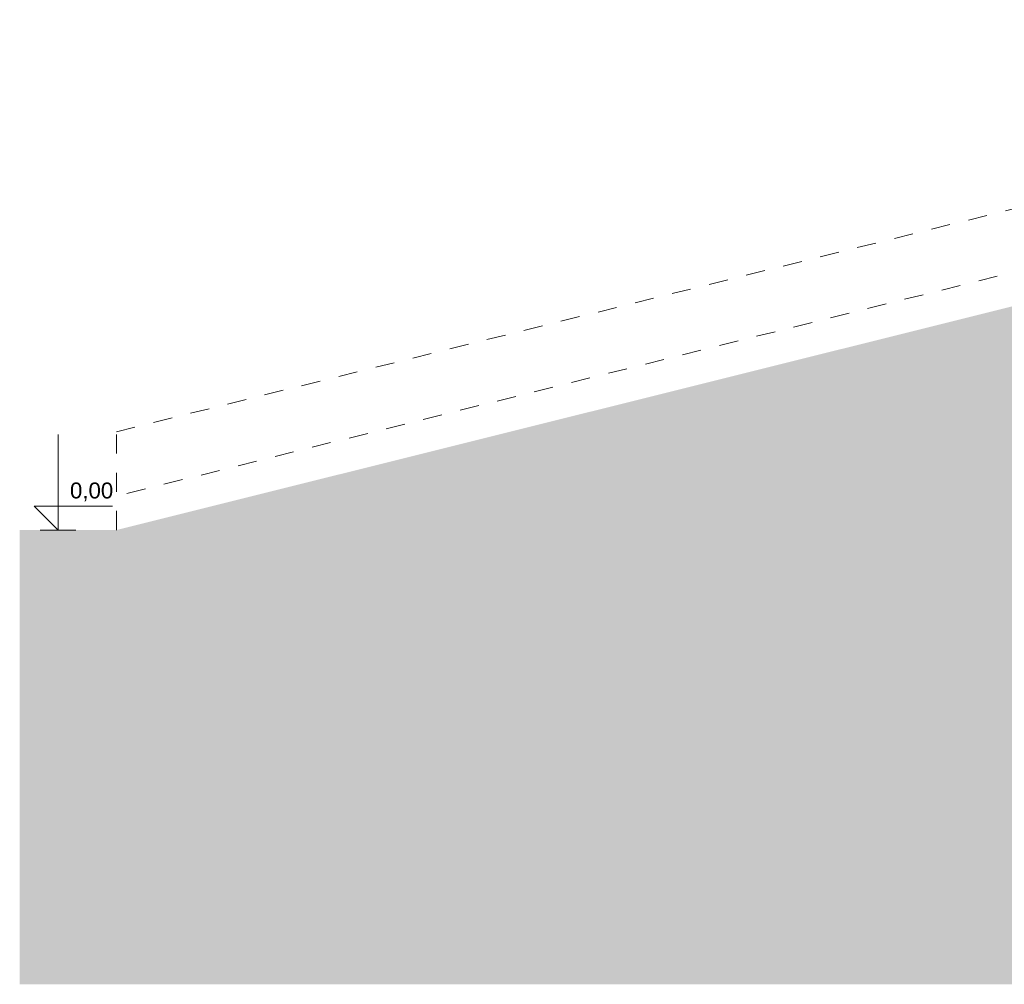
# Model space of a CAD drawing. Header units: millimetres. Extents: x 7523647 to 7570474, y -9734 to 10800.
# Tile 1 of 10: x 7523647 to 7536029, y -5711 to 6415. Entities that reach past the tile are written whole.
import ezdxf

# ---------------------------------------------------------------- set-up
doc = ezdxf.new("R2010")
doc.units = ezdxf.units.MM
doc.header["$MEASUREMENT"] = 0
doc.linetypes.add('Przerywana', pattern=[480, 240, -240])
doc.linetypes.add('Wipeout_Contour', pattern=[1000, 0, -1000])
doc.layers.add('Nowe_199-Z Wymiary i opisy', color=7, linetype='Continuous')
doc.layers.add('Nowe_Wypełnienia PZT', color=7, linetype='Continuous')
for name, color, linetype, lineweight, true_color in [('Nowe_199-Z Wymiary i opisy_Nr_pióra__45', 7, 'Continuous', 15, 0x40a5ff), ('Nowe_199-Z Wymiary i opisy_Nr_pióra__85', 7, 'Continuous', 13, 0x80c2ff), ('Nowe_Wypełnienia PZT_Nr_pióra__61', 7, 'Continuous', 13, 0x6a6a6a), ('Nowe_Wypełnienie pzekrój_Nr_pióra__61', 7, 'Continuous', 13, 0x6a6a6a)]:
    doc.layers.add(name, color=color, linetype=linetype, lineweight=lineweight, true_color=true_color)
doc.layers.add('Nowe_199-Z Wymiary i opisy_Nr_pióra__6', color=5, linetype='Continuous', lineweight=13)
doc.styles.add('STYL_AUTOMATYCZNY_2', font='arial.ttf')

# ---------------------------------------------------------------- blocks, each defined once
blk = doc.blocks.new('Wymiary_2', base_point=(7524130, 0))
at = {"layer": 'Nowe_199-Z Wymiary i opisy_Nr_pióra__45', "color": 161, "linetype": 'Continuous', "lineweight": 15, "true_color": 0x40a5ff}
for p, q in [((7524130, 0), (7524130, 1200)), ((7524130, 0), (7523830, 300)), ((7523830, 300), (7524130, 300)), ((7524130, 300), (7524814, 300))]:
    blk.add_line(p, q, dxfattribs=at)
at = {"layer": 'Nowe_199-Z Wymiary i opisy_Nr_pióra__85', "color": 151, "linetype": 'Continuous', "lineweight": 13, "true_color": 0x80c2ff}
for q in [(7523905, 0), (7524355, 0)]:
    blk.add_line((7524130, 0), q, dxfattribs=at)
at = {"layer": 'Nowe_199-Z Wymiary i opisy_Nr_pióra__6', "color": 5, "lineweight": 13, "insert": (7524280, 360), "char_height": 200, "attachment_point": 7, "style": 'STYL_AUTOMATYCZNY_2'}
blk.add_mtext('\\A1;{\\pql;\\fArial|b0|i0|c238|p0;\\W1.000000;0,00}', dxfattribs=at)

msp = doc.modelspace()

# ---------------------------------------------------------------- wipeouts: each hides what was drawn before it
at = {"color": 254, "linetype": 'Wipeout_Contour', "lineweight": 0, "ltscale": 83039291.66179198}
msp.add_wipeout([(7523647.23, 0), (7524863.89, 0), (7536414.16, 2882.72), (7536414.42, -4180), (7557865.37, -4180), (7557865.37, -340.2), (7569230.3, -340.2), (7569230.3, 0), (7570053.36, 0), (7570053.36, -5710.72), (7523647.23, -5710.72)], dxfattribs=at).dxf.layer = 'Nowe_Wypełnienia PZT'

# ---------------------------------------------------------------- next in the draw order: hatches: boundary and pattern name
at = {"layer": 'Nowe_Wypełnienia PZT_Nr_pióra__61', "linetype": 'Continuous', "lineweight": 13, "true_color": 0x6a6a6a}
h = msp.add_hatch(dxfattribs=at)
h.set_pattern_fill('Grunt', color=251, style=0, pattern_type=2)
h.set_pattern_definition([(45, (6982742.06, 0), (-275.77163, 275.77163), []), (45, (6982650.14, 91.9), (-551.5433, 551.5433), []), (45, (6982558.2, 183.85), (-551.5433, 551.5433), []), (135, (6982466.29, 275.77), (91.923878, 91.923878), [389.99999, -389.99999])])
h.paths.add_polyline_path([(7523647.23, 0), (7524863.89, 0), (7536414.16, 2882.72), (7536414.42, -4180), (7557865.37, -4180), (7557865.37, -340.2), (7569230.3, -340.2), (7569230.3, 0), (7570053.36, 0), (7570053.36, -5710.72), (7523647.23, -5710.72)])

# ---------------------------------------------------------------- next in the draw order: linework, layer by layer
at = {"layer": 'Nowe_Wypełnienie pzekrój_Nr_pióra__61', "color": 251, "linetype": 'Przerywana', "lineweight": 13, "true_color": 0x6a6a6a}
for points in [[(7524863.89, 0), (7524863.89, 1236.04), (7545716.62, 6415.29)], [(7545720.42, 5631.56), (7524863.89, 426.18)]]:
    msp.add_lwpolyline(points, dxfattribs=at)

# ---------------------------------------------------------------- next in the draw order: block references
at = {"layer": 'Nowe_199-Z Wymiary i opisy', "color": 151, "linetype": 'Continuous', "lineweight": 13, "true_color": 0x80c2ff}
msp.add_blockref('Wymiary_2', (7524129.77, 0), dxfattribs=at)

doc.saveas('drawing.dxf')
